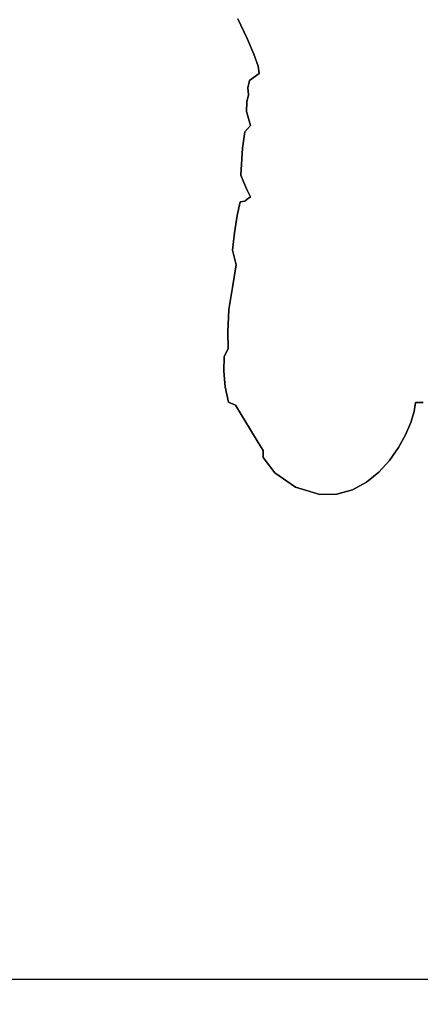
# Model space of a CAD drawing. Header units: millimetres. Extents: x -889928 to -835559, y 137213 to 158342.
# Tile 12 of 19: x -847092 to -846876, y 152207 to 152737. Entities that reach past the tile are written whole.
import ezdxf

# ---------------------------------------------------------------- set-up
doc = ezdxf.new("R2010")
doc.units = ezdxf.units.MM
doc.header["$XCLIPFRAME"] = 2
doc.linetypes.add('Tracejada', pattern=[6.35, 3.175, -3.175])
for name, color, linetype, lineweight in [('A-DETL-GENF', 92, 'Continuous', 5), ('A-FLOR', 192, 'Continuous', 5), ('G-ANNO-REFR', 1, 'Tracejada', 5)]:
    doc.layers.add(name, color=color, linetype=linetype, lineweight=lineweight)
picture_1 = doc.add_image_def('image1.png', size_in_pixel=(1000, 904))
picture_2 = doc.add_image_def('image2.png', size_in_pixel=(1500, 1617))
picture_3 = doc.add_image_def('image3.png', size_in_pixel=(1556, 1639))

# ---------------------------------------------------------------- blocks, each defined once
blk = doc.blocks.new('CICLISTA DEFRENTE - CICLISTA DEFRENTE-3531129-TRECHO 1 - CORTE ESCADA RAMPA')
at = {"layer": 'A-DETL-GENF', "lineweight": 25}
for p, q in [((-846974.2, 152737.66), (-846969.21, 152727.12)), ((-846969.21, 152727.12), (-846974.2, 152737.66)), ((-846969.21, 152727.12), (-846965.51, 152718.54)), ((-846965.51, 152718.54), (-846969.21, 152727.12)), ((-846965.51, 152718.54), (-846963.28, 152712.17)), ((-846963.28, 152712.17), (-846965.51, 152718.54)), ((-846962.7, 152708.28), (-846967.9, 152704.44)), ((-846967.9, 152704.44), (-846962.7, 152708.28)), ((-846963.28, 152712.17), (-846962.7, 152708.28)), ((-846962.7, 152708.28), (-846963.28, 152712.17)), ((-846967.9, 152704.44), (-846968.82, 152700.46)), ((-846968.82, 152700.46), (-846967.9, 152704.44)), ((-846968.82, 152700.46), (-846968.47, 152696.76)), ((-846968.47, 152696.76), (-846968.82, 152700.46)), ((-846969.33, 152692.91), (-846969.53, 152687.65)), ((-846969.53, 152687.65), (-846969.33, 152692.91)), ((-846968.47, 152696.76), (-846969.33, 152692.91)), ((-846969.33, 152692.91), (-846968.47, 152696.76)), ((-846969.53, 152687.65), (-846967.4, 152680.1)), ((-846967.4, 152680.1), (-846969.53, 152687.65)), ((-846970.34, 152676.84), (-846971.72, 152667.93)), ((-846971.72, 152667.93), (-846970.34, 152676.84)), ((-846967.4, 152680.1), (-846970.34, 152676.84)), ((-846970.34, 152676.84), (-846967.4, 152680.1)), ((-846971.72, 152667.93), (-846972.52, 152653.42)), ((-846972.52, 152653.42), (-846971.72, 152667.93)), ((-846972.52, 152653.42), (-846970.96, 152649.43)), ((-846970.96, 152649.43), (-846972.52, 152653.42)), ((-846970.96, 152649.43), (-846969.39, 152645.67)), ((-846969.39, 152645.67), (-846970.96, 152649.43)), ((-846969.39, 152645.67), (-846967.4, 152641.68)), ((-846967.4, 152641.68), (-846969.39, 152645.67)), ((-846970.47, 152639.4), (-846972.95, 152639.12)), ((-846972.95, 152639.12), (-846970.47, 152639.4)), ((-846969.17, 152640.54), (-846970.47, 152639.4)), ((-846970.47, 152639.4), (-846969.17, 152640.54)), ((-846967.4, 152641.68), (-846969.17, 152640.54)), ((-846969.17, 152640.54), (-846967.4, 152641.68)), ((-846972.95, 152639.12), (-846974.48, 152631.75)), ((-846974.48, 152631.75), (-846972.95, 152639.12)), ((-846974.48, 152631.75), (-846976.05, 152622.29)), ((-846976.05, 152622.29), (-846974.48, 152631.75)), ((-846976.05, 152622.29), (-846977.01, 152613.07)), ((-846977.01, 152613.07), (-846976.05, 152622.29)), ((-846977.01, 152613.07), (-846974.99, 152605.1)), ((-846974.99, 152605.1), (-846977.01, 152613.07)), ((-846974.99, 152605.1), (-846976.96, 152592.86)), ((-846976.96, 152592.86), (-846974.99, 152605.1)), ((-846976.96, 152592.86), (-846978.93, 152581.05)), ((-846978.93, 152581.05), (-846976.96, 152592.86)), ((-846978.93, 152581.05), (-846979.54, 152569.01)), ((-846979.54, 152569.01), (-846978.93, 152581.05)), ((-846979.54, 152569.01), (-846979.31, 152559.86)), ((-846979.31, 152559.86), (-846979.54, 152569.01)), ((-846979.31, 152559.86), (-846981.49, 152555.65)), ((-846981.49, 152555.65), (-846979.31, 152559.86)), ((-846981.49, 152555.65), (-846981.78, 152547.81)), ((-846981.78, 152547.81), (-846981.49, 152555.65)), ((-846981.78, 152547.81), (-846980.98, 152539.36)), ((-846980.98, 152539.36), (-846981.78, 152547.81)), ((-846980.98, 152539.36), (-846979.14, 152531.1)), ((-846979.14, 152531.1), (-846980.98, 152539.36)), ((-846979.14, 152531.1), (-846975.48, 152529.4)), ((-846975.48, 152529.4), (-846979.14, 152531.1)), ((-846975.48, 152529.4), (-846972.34, 152524.39)), ((-846972.34, 152524.39), (-846975.48, 152529.4)), ((-846879.12, 152526.08), (-846878.38, 152530.88)), ((-846878.38, 152530.88), (-846879.12, 152526.08)), ((-846878.38, 152530.88), (-846876.94, 152530.89)), ((-846876.94, 152530.89), (-846878.38, 152530.88)), ((-846876.94, 152530.89), (-846874.27, 152530.95)), ((-846874.27, 152530.95), (-846876.94, 152530.89)), ((-846972.34, 152524.39), (-846967.4, 152516.15)), ((-846967.4, 152516.15), (-846972.34, 152524.39)), ((-846880.92, 152520.16), (-846879.12, 152526.08)), ((-846879.12, 152526.08), (-846880.92, 152520.16)), ((-846883.77, 152513.51), (-846880.92, 152520.16)), ((-846880.92, 152520.16), (-846883.77, 152513.51)), ((-846967.4, 152516.15), (-846963.26, 152509.43)), ((-846963.26, 152509.43), (-846967.4, 152516.15)), ((-846887.62, 152506.56), (-846883.77, 152513.51)), ((-846883.77, 152513.51), (-846887.62, 152506.56)), ((-846963.26, 152509.43), (-846960.58, 152504.94)), ((-846960.58, 152504.94), (-846963.26, 152509.43)), ((-846892.44, 152499.71), (-846887.62, 152506.56)), ((-846887.62, 152506.56), (-846892.44, 152499.71)), ((-846960.58, 152504.94), (-846960.57, 152501.21)), ((-846960.57, 152501.21), (-846960.58, 152504.94)), ((-846960.57, 152501.21), (-846954.31, 152493.03)), ((-846954.31, 152493.03), (-846960.57, 152501.21)), ((-846898.21, 152493.38), (-846892.44, 152499.71)), ((-846892.44, 152499.71), (-846898.21, 152493.38)), ((-846954.31, 152493.03), (-846943.13, 152485.27)), ((-846943.13, 152485.27), (-846954.31, 152493.03)), ((-846904.88, 152487.96), (-846898.21, 152493.38)), ((-846898.21, 152493.38), (-846904.88, 152487.96)), ((-846912.43, 152483.88), (-846904.88, 152487.96)), ((-846904.88, 152487.96), (-846912.43, 152483.88)), ((-846943.13, 152485.27), (-846930.04, 152481.35)), ((-846930.04, 152481.35), (-846943.13, 152485.27)), ((-846930.04, 152481.35), (-846920.83, 152481.54)), ((-846920.83, 152481.54), (-846930.04, 152481.35)), ((-846920.83, 152481.54), (-846912.43, 152483.88)), ((-846912.43, 152483.88), (-846920.83, 152481.54))]:
    blk.add_line(p, q, dxfattribs=at)

msp = doc.modelspace()

# ---------------------------------------------------------------- linework, layer by layer
at = {"layer": 'A-FLOR', "lineweight": 25}
msp.add_line((-846773.471, 152220), (-847838.153, 152220), dxfattribs=at)

# ---------------------------------------------------------------- block references
at = {"layer": 'A-DETL-GENF', "lineweight": 25}
msp.add_blockref('CICLISTA DEFRENTE - CICLISTA DEFRENTE-3531129-TRECHO 1 - CORTE ESCADA RAMPA', (0, 0), dxfattribs=at)

# ---------------------------------------------------------------- pictures from other files: only their frames are drawn
at = {"layer": 'G-ANNO-REFR'}
image = msp.add_image(picture_2, insert=(-859300.354, 150581.465), size_in_units=(3710.145, 4000), dxfattribs=at)
image.set_boundary_path([(-12382.7142, 4776.35474), (-12382.7142, -1520.8903), (8495.6518, -1520.8903), (8495.6518, 4776.35474), (-12382.7142, 4776.35474)])
image.dxf.flags = 15
image = msp.add_image(picture_3, insert=(-857492.663, 150711.32), size_in_units=(6644.068, 7000), dxfattribs=at)
image.set_boundary_path([(-7596.1878, 3499.31283), (-7596.1878, -148.0711), (4497.8594, -148.0711), (4497.8594, 3499.31283), (-7596.1878, 3499.31283)])
image.dxf.flags = 15
image = msp.add_image(picture_1, insert=(-862750.776, 150912.355), size_in_units=(5528, 5000), dxfattribs=at)
image.set_boundary_path([(-4916.30857, 2376.84007), (-4916.30857, -439.59012), (4425.4381, -439.59012), (4425.4381, 2376.84007), (-4916.30857, 2376.84007)])
image.dxf.flags = 15

doc.saveas('drawing.dxf')
